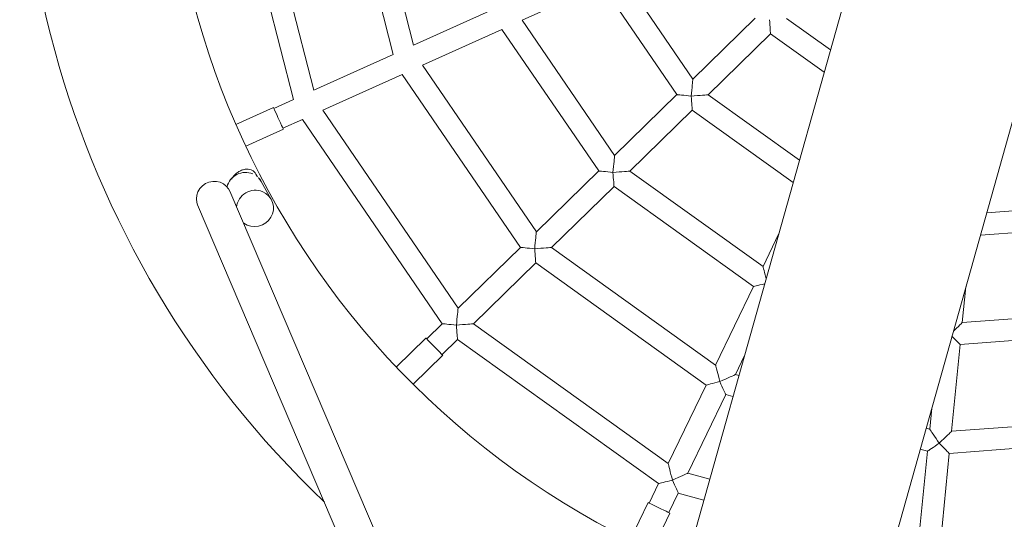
# Model space of a CAD drawing. Extents: x 5459245 to 5462690, y 5971016 to 5972523.
# Tile 15 of 136: x 5462444.524 to 5462444.974, y 5972180.279 to 5972180.507. Entities that reach past the tile are written whole.
import ezdxf

# ---------------------------------------------------------------- set-up
doc = ezdxf.new("R2010")
doc.units = 0
doc.layers.add('A_MAŁA ARCHITEKTURA', color=195, linetype='CONTINUOUS', lineweight=9)

# ---------------------------------------------------------------- blocks, each defined once
blk = doc.blocks.new('bocianie gniazdo 3023')
at = {"layer": 'A_MAŁA ARCHITEKTURA'}
for p, q in [((5462440.608568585, 5972208.475935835), (5462439.368968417, 5972207.076073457)), ((5462439.435166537, 5972207.016732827), (5462440.674766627, 5972208.416595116)), ((5462439.689618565, 5972207.87059722), (5462439.667008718, 5972207.75971801)), ((5462439.677159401, 5972207.759447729), (5462439.699064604, 5972207.866871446)), ((5462439.736131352, 5972207.852251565), (5462439.716991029, 5972207.758387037)), ((5462439.727141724, 5972207.758116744), (5462439.74557737, 5972207.848525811)), ((5462439.657147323, 5972207.760480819), (5462439.6382612, 5972207.760983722)), ((5462439.667008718, 5972207.75971801), (5462439.657134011, 5972207.759981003)), ((5462439.716991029, 5972207.758387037), (5462439.677159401, 5972207.759447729)), ((5462439.766973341, 5972207.757056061), (5462439.727141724, 5972207.758116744)), ((5462439.637968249, 5972207.749987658), (5462439.656854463, 5972207.749484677)), ((5462439.656867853, 5972207.749984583), (5462439.66674072, 5972207.749721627)), ((5462439.66674072, 5972207.749721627), (5462439.683417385, 5972207.637796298)), ((5462439.676891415, 5972207.749451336), (5462439.716723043, 5972207.748390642)), ((5462439.693048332, 5972207.641014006), (5462439.676891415, 5972207.749451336)), ((5462439.716723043, 5972207.748390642), (5462439.730840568, 5972207.653640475)), ((5462439.726873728, 5972207.74812036), (5462439.766705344, 5972207.747059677)), ((5462439.740471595, 5972207.656858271), (5462439.726873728, 5972207.74812036)), ((5462439.766705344, 5972207.747059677), (5462439.778263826, 5972207.669484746)), ((5462439.776855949, 5972207.746789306), (5462439.816677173, 5972207.74572891)), ((5462439.787894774, 5972207.672702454), (5462439.776855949, 5972207.746789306)), ((5462439.816677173, 5972207.74572891), (5462439.8256771, 5972207.685325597)), ((5462439.835308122, 5972207.6885434), (5462439.826827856, 5972207.745458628)), ((5462439.606508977, 5972207.735453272), (5462439.586560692, 5972207.321797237)), ((5462439.603501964, 5972207.340928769), (5462439.622490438, 5972207.734682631)), ((5462439.636690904, 5972207.735119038), (5462439.636630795, 5972207.736148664)), ((5462439.637896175, 5972207.723052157), (5462439.637352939, 5972207.732359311)), ((5462439.873100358, 5972207.701169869), (5462439.835308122, 5972207.6885434)), ((5462439.897693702, 5972207.673155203), (5462439.88589844, 5972207.694902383)), ((5462439.838475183, 5972207.679058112), (5462439.876267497, 5972207.691684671)), ((5462439.876267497, 5972207.691684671), (5462439.890638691, 5972207.665188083)), ((5462439.8256771, 5972207.685325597), (5462439.787894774, 5972207.672702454)), ((5462439.791061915, 5972207.663217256), (5462439.828844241, 5972207.6758404)), ((5462439.828844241, 5972207.6758404), (5462439.855899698, 5972207.625957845)), ((5462439.862954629, 5972207.633924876), (5462439.838475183, 5972207.679058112)), ((5462439.778263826, 5972207.669484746), (5462439.740471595, 5972207.656858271)), ((5462439.826774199, 5972207.597373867), (5462439.791061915, 5972207.663217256)), ((5462439.743638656, 5972207.647372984), (5462439.781430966, 5972207.659999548)), ((5462439.781430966, 5972207.659999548), (5462439.818824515, 5972207.591056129)), ((5462439.730840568, 5972207.653640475), (5462439.693048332, 5972207.641014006)), ((5462439.787629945, 5972207.566265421), (5462439.743638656, 5972207.647372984)), ((5462439.696215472, 5972207.631528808), (5462439.734007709, 5972207.644155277)), ((5462439.734007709, 5972207.644155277), (5462439.779680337, 5972207.559947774)), ((5462439.683417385, 5972207.637796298), (5462439.674048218, 5972207.634666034)), ((5462439.673889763, 5972207.635140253), (5462439.655970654, 5972207.629153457)), ((5462439.748485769, 5972207.535157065), (5462439.696215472, 5972207.631528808)), ((5462439.677217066, 5972207.625181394), (5462439.686584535, 5972207.62831109)), ((5462439.686584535, 5972207.62831109), (5462439.740536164, 5972207.528839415)), ((5462439.659456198, 5972207.61872025), (5462439.677375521, 5972207.624707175)), ((5462439.839647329, 5972207.607604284), (5462439.826774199, 5972207.597373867)), ((5462439.818824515, 5972207.591056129), (5462439.787629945, 5972207.566265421)), ((5462439.977264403, 5972207.556153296), (5462439.929510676, 5972207.574988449)), ((5462439.793850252, 5972207.558435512), (5462439.801469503, 5972207.56449062)), ((5462439.922455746, 5972207.567021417), (5462439.975235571, 5972207.546203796)), ((5462439.779680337, 5972207.559947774), (5462439.748485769, 5972207.535157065)), ((5462439.795115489, 5972207.557315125), (5462439.793850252, 5972207.558435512)), ((5462439.754705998, 5972207.527327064), (5462439.785900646, 5972207.552117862)), ((5462439.785900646, 5972207.552117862), (5462439.788485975, 5972207.549828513)), ((5462439.897595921, 5972207.534655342), (5462439.906164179, 5972207.548623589)), ((5462439.967276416, 5972207.507171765), (5462439.897595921, 5972207.534655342)), ((5462439.740536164, 5972207.528839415), (5462439.732802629, 5972207.522693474)), ((5462439.762471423, 5972207.520450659), (5462439.754705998, 5972207.527327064)), ((5462439.732491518, 5972207.523084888), (5462439.717700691, 5972207.511330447)), ((5462439.871452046, 5972207.492034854), (5462439.8922865, 5972207.525999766)), ((5462439.8922865, 5972207.525999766), (5462439.965247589, 5972207.497222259)), ((5462439.739024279, 5972207.514864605), (5462439.746756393, 5972207.521009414)), ((5462439.746756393, 5972207.521009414), (5462439.75584191, 5972207.512964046)), ((5462439.724544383, 5972207.502718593), (5462439.73933539, 5972207.514473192)), ((5462439.867986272, 5972207.505509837), (5462439.862928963, 5972207.497265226)), ((5462439.862928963, 5972207.497265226), (5462439.861671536, 5972207.498378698)), ((5462439.957286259, 5972207.458179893), (5462439.871452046, 5972207.492034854)), ((5462439.857619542, 5972207.488609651), (5462439.836785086, 5972207.454644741)), ((5462439.855042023, 5972207.490892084), (5462439.857619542, 5972207.488609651)), ((5462439.845308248, 5972207.449414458), (5462439.866142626, 5972207.483379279)), ((5462439.866142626, 5972207.483379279), (5462439.955257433, 5972207.448230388))]:
    blk.add_line(p, q, dxfattribs=at)
at = {"layer": 'A_MAŁA ARCHITEKTURA', "flags": 128}
for points in [[(5462439.657050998, 5972207.756863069), (5462439.657013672, 5972207.755461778), (5462439.656975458, 5972207.754027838), (5462439.656939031, 5972207.752659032), (5462439.656906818, 5972207.75144859), (5462439.65688101, 5972207.750478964), (5462439.656863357, 5972207.749816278), (5462439.656855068, 5972207.749505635), (5462439.656854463, 5972207.749484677)], [(5462439.657147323, 5972207.760480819), (5462439.657145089, 5972207.760397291), (5462439.657133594, 5972207.759965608), (5462439.657113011, 5972207.759194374), (5462439.657084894, 5972207.758136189), (5462439.657050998, 5972207.756863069)], [(5462439.622490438, 5972207.734682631), (5462439.622442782, 5972207.73591778), (5462439.622054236, 5972207.737511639), (5462439.621312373, 5972207.738991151), (5462439.620251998, 5972207.740287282), (5462439.618922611, 5972207.74133932), (5462439.617386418, 5972207.742098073), (5462439.615715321, 5972207.742528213), (5462439.613987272, 5972207.742609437), (5462439.61228323, 5972207.742338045), (5462439.610682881, 5972207.74172675), (5462439.609260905, 5972207.740804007), (5462439.608083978, 5972207.739613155), (5462439.607207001, 5972207.738209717), (5462439.606671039, 5972207.736659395), (5462439.606508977, 5972207.735453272)], [(5462439.635903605, 5972207.727911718), (5462439.636901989, 5972207.726485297), (5462439.6375729, 5972207.724887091), (5462439.637887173, 5972207.723187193), (5462439.637830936, 5972207.72145967), (5462439.637406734, 5972207.719780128), (5462439.636633, 5972207.718221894), (5462439.635543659, 5972207.716853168), (5462439.6341862, 5972207.71573365), (5462439.632620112, 5972207.714912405), (5462439.630913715, 5972207.714425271), (5462439.629141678, 5972207.714293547), (5462439.627381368, 5972207.714522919), (5462439.625709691, 5972207.715103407), (5462439.624199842, 5972207.716009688), (5462439.622917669, 5972207.717202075), (5462439.621919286, 5972207.718628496), (5462439.621733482, 5972207.718985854)], [(5462439.876267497, 5972207.691684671), (5462439.876277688, 5972207.691710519), (5462439.876358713, 5972207.691915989), (5462439.876518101, 5972207.692320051), (5462439.876750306, 5972207.692908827), (5462439.877047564, 5972207.693662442), (5462439.877399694, 5972207.694555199), (5462439.877794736, 5972207.695556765), (5462439.878219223, 5972207.696633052), (5462439.878658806, 5972207.697747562)], [(5462439.831240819, 5972207.681912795), (5462439.830218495, 5972207.682539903), (5462439.829230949, 5972207.683145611), (5462439.828311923, 5972207.683709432), (5462439.827492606, 5972207.684212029), (5462439.826800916, 5972207.684636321), (5462439.826260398, 5972207.684967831), (5462439.825889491, 5972207.685195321), (5462439.825700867, 5972207.685311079), (5462439.8256771, 5972207.685325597)], [(5462439.835308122, 5972207.6885434), (5462439.835246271, 5972207.688442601), (5462439.835062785, 5972207.688143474), (5462439.834763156, 5972207.687655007), (5462439.834356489, 5972207.686992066), (5462439.833855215, 5972207.68617485), (5462439.833274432, 5972207.68522805), (5462439.832631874, 5972207.684180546), (5462439.831947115, 5972207.683064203), (5462439.831240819, 5972207.681912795)], [(5462439.828844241, 5972207.6758404), (5462439.82885443, 5972207.675866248), (5462439.828935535, 5972207.676071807), (5462439.829094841, 5972207.676475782), (5462439.829327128, 5972207.677064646), (5462439.829624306, 5972207.677818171), (5462439.829976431, 5972207.678710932), (5462439.830371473, 5972207.679712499), (5462439.830796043, 5972207.680788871), (5462439.831235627, 5972207.681903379)], [(5462439.831246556, 5972207.681909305), (5462439.832575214, 5972207.681385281), (5462439.833858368, 5972207.680879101), (5462439.835052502, 5972207.680408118), (5462439.836116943, 5972207.679988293), (5462439.837015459, 5972207.679633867), (5462439.837717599, 5972207.679357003), (5462439.838199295, 5972207.67916691), (5462439.838444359, 5972207.679070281), (5462439.838475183, 5972207.679058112)], [(5462439.787894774, 5972207.672702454), (5462439.787833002, 5972207.672601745), (5462439.787649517, 5972207.672302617), (5462439.787349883, 5972207.671814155), (5462439.786943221, 5972207.671151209), (5462439.786441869, 5972207.670333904), (5462439.78586116, 5972207.669387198), (5462439.785218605, 5972207.668339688), (5462439.784533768, 5972207.667223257), (5462439.783827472, 5972207.666071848)], [(5462439.783827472, 5972207.666071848), (5462439.782805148, 5972207.666698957), (5462439.781817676, 5972207.667304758), (5462439.780898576, 5972207.667868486), (5462439.780079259, 5972207.668371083), (5462439.779387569, 5972207.668795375), (5462439.778847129, 5972207.669126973), (5462439.778476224, 5972207.669354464), (5462439.77828752, 5972207.669470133), (5462439.778263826, 5972207.669484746)], [(5462439.781430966, 5972207.659999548), (5462439.781441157, 5972207.660025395), (5462439.781522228, 5972207.660230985), (5462439.781681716, 5972207.660635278), (5462439.781914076, 5972207.661224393), (5462439.782211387, 5972207.66197828), (5462439.782563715, 5972207.662871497), (5462439.782958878, 5972207.663873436), (5462439.783383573, 5972207.664950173), (5462439.783823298, 5972207.666065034)], [(5462439.783830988, 5972207.666069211), (5462439.785159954, 5972207.665545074), (5462439.786443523, 5972207.665038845), (5462439.787638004, 5972207.664567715), (5462439.788702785, 5972207.664147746), (5462439.78960162, 5972207.663793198), (5462439.790303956, 5972207.66351616), (5462439.790785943, 5972207.663326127), (5462439.79103108, 5972207.663229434), (5462439.791061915, 5972207.663217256)], [(5462439.736404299, 5972207.650227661), (5462439.735381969, 5972207.650854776), (5462439.734394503, 5972207.651460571), (5462439.733475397, 5972207.652024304), (5462439.732656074, 5972207.652526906), (5462439.731964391, 5972207.652951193), (5462439.731423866, 5972207.653282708), (5462439.731052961, 5972207.653510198), (5462439.730864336, 5972207.653625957), (5462439.730840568, 5972207.653640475)], [(5462439.740471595, 5972207.656858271), (5462439.740409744, 5972207.656757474), (5462439.740226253, 5972207.656458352), (5462439.739926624, 5972207.655969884), (5462439.739519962, 5972207.655306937), (5462439.739018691, 5972207.654489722), (5462439.738437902, 5972207.653542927), (5462439.737795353, 5972207.652495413), (5462439.737110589, 5972207.651379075), (5462439.736404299, 5972207.650227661)], [(5462439.734007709, 5972207.644155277), (5462439.734017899, 5972207.644181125), (5462439.734099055, 5972207.644386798), (5462439.734258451, 5972207.644791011), (5462439.734490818, 5972207.645380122), (5462439.734788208, 5972207.646134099), (5462439.735140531, 5972207.64702732), (5462439.735535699, 5972207.648029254), (5462439.735960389, 5972207.649105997), (5462439.736400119, 5972207.650220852)], [(5462439.736407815, 5972207.650225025), (5462439.737736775, 5972207.649700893), (5462439.739020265, 5972207.649194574), (5462439.740214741, 5972207.64872345), (5462439.741279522, 5972207.648303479), (5462439.742178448, 5972207.647949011), (5462439.742880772, 5972207.647671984), (5462439.743362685, 5972207.647481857), (5462439.743607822, 5972207.647385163), (5462439.743638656, 5972207.647372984)], [(5462439.693048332, 5972207.641014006), (5462439.69298656, 5972207.640913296), (5462439.69280308, 5972207.640614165), (5462439.69250344, 5972207.640125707), (5462439.692096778, 5972207.63946276), (5462439.691595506, 5972207.638645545), (5462439.691014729, 5972207.63769874), (5462439.690372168, 5972207.636651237), (5462439.689687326, 5972207.635534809), (5462439.688981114, 5972207.634383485)], [(5462439.688981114, 5972207.634383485), (5462439.687958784, 5972207.635010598), (5462439.686971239, 5972207.635616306), (5462439.686052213, 5972207.636180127), (5462439.685232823, 5972207.63668263), (5462439.684541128, 5972207.637106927), (5462439.684000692, 5972207.637438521), (5462439.683629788, 5972207.637666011), (5462439.683441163, 5972207.63778177), (5462439.683417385, 5972207.637796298)], [(5462439.673889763, 5972207.635140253), (5462439.673916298, 5972207.635061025), (5462439.674053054, 5972207.634651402), (5462439.674297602, 5972207.633919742), (5462439.674632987, 5972207.632915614), (5462439.675036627, 5972207.631707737)], [(5462439.675036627, 5972207.631707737), (5462439.675480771, 5972207.63037817), (5462439.675935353, 5972207.629017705), (5462439.676369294, 5972207.627718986), (5462439.67675301, 5972207.626570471), (5462439.677060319, 5972207.625650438), (5462439.677270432, 5972207.625021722), (5462439.677368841, 5972207.624726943), (5462439.677375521, 5972207.624707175)], [(5462439.686584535, 5972207.62831109), (5462439.686594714, 5972207.628336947), (5462439.686675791, 5972207.628542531), (5462439.686835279, 5972207.628946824), (5462439.687067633, 5972207.629535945), (5462439.687365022, 5972207.630289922), (5462439.687717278, 5972207.631183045), (5462439.688112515, 5972207.632185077), (5462439.688537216, 5972207.633261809), (5462439.688976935, 5972207.634376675)], [(5462439.688984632, 5972207.634380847), (5462439.690313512, 5972207.633856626), (5462439.69159708, 5972207.633350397), (5462439.692791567, 5972207.632879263), (5462439.693856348, 5972207.632459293), (5462439.694755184, 5972207.632104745), (5462439.695457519, 5972207.631827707), (5462439.695939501, 5972207.631637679), (5462439.696184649, 5972207.631540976), (5462439.696215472, 5972207.631528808)], [(5462439.826774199, 5972207.597373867), (5462439.826750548, 5972207.597258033), (5462439.826680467, 5972207.596914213), (5462439.826565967, 5972207.596352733), (5462439.826410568, 5972207.595590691), (5462439.826219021, 5972207.594651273), (5462439.825997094, 5972207.593562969), (5462439.825751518, 5972207.592358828), (5462439.825633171, 5972207.591778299)], [(5462439.824050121, 5972207.589990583), (5462439.824044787, 5972207.589991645), (5462439.822909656, 5972207.590223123), (5462439.821853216, 5972207.590438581), (5462439.820911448, 5972207.590630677), (5462439.820116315, 5972207.59079276), (5462439.819495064, 5972207.590919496), (5462439.819068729, 5972207.591006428), (5462439.818851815, 5972207.591050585), (5462439.818824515, 5972207.591056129)], [(5462439.787629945, 5972207.566265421), (5462439.787606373, 5972207.566149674), (5462439.78753621, 5972207.565805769), (5462439.787421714, 5972207.565244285), (5462439.787266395, 5972207.564482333), (5462439.787074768, 5972207.563542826), (5462439.786852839, 5972207.562454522), (5462439.786607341, 5972207.561250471), (5462439.786345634, 5972207.559967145), (5462439.786075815, 5972207.558643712)], [(5462439.786075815, 5972207.558643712), (5462439.784900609, 5972207.558883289), (5462439.783765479, 5972207.559114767), (5462439.782709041, 5972207.559330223), (5462439.781767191, 5972207.559522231), (5462439.780972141, 5972207.559684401), (5462439.780350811, 5972207.559811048), (5462439.779924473, 5972207.559897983), (5462439.779707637, 5972207.559942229), (5462439.779680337, 5972207.559947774)], [(5462439.785900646, 5972207.552117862), (5462439.785901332, 5972207.552145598), (5462439.785907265, 5972207.55236661), (5462439.785918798, 5972207.552800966), (5462439.78593569, 5972207.553434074), (5462439.785957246, 5972207.554244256), (5462439.785982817, 5972207.555204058), (5462439.786011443, 5972207.556280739), (5462439.786042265, 5972207.557437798), (5462439.786074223, 5972207.558635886)], [(5462439.786079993, 5972207.5586424), (5462439.787508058, 5972207.558604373), (5462439.788887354, 5972207.558567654), (5462439.790170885, 5972207.558533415), (5462439.791315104, 5972207.558502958), (5462439.792280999, 5972207.55847723), (5462439.793035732, 5972207.558457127), (5462439.793553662, 5972207.558443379), (5462439.793817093, 5972207.558436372), (5462439.793850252, 5972207.558435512)], [(5462439.748485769, 5972207.535157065), (5462439.748462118, 5972207.53504123), (5462439.748392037, 5972207.53469741), (5462439.748277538, 5972207.534135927), (5462439.748122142, 5972207.533373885), (5462439.747930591, 5972207.532434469), (5462439.747708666, 5972207.531346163), (5462439.747463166, 5972207.530142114), (5462439.747201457, 5972207.528858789), (5462439.746931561, 5972207.527535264)], [(5462439.892198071, 5972207.532851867), (5462439.892887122, 5972207.533082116), (5462439.894104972, 5972207.533488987), (5462439.895190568, 5972207.533851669), (5462439.896107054, 5972207.5341579), (5462439.896823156, 5972207.534397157), (5462439.897314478, 5972207.534561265), (5462439.897564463, 5972207.534644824), (5462439.897595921, 5972207.534655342)], [(5462439.746931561, 5972207.527535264), (5462439.745756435, 5972207.527774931), (5462439.744621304, 5972207.528006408), (5462439.743564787, 5972207.528221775), (5462439.742623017, 5972207.528413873), (5462439.741827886, 5972207.528575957), (5462439.741206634, 5972207.528702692), (5462439.740780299, 5972207.528789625), (5462439.740563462, 5972207.528833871), (5462439.740536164, 5972207.528839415)], [(5462439.746756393, 5972207.521009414), (5462439.746757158, 5972207.52103724), (5462439.746763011, 5972207.521258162), (5462439.746774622, 5972207.521692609), (5462439.746791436, 5972207.522325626), (5462439.746813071, 5972207.523135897), (5462439.746838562, 5972207.524095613), (5462439.746867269, 5972207.52517238), (5462439.746898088, 5972207.526329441), (5462439.746929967, 5972207.52752744)], [(5462439.746935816, 5972207.527534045), (5462439.748363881, 5972207.527496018), (5462439.749743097, 5972207.52745921), (5462439.751026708, 5972207.52742506), (5462439.752170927, 5972207.527394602), (5462439.753136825, 5972207.527368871), (5462439.753891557, 5972207.52734877), (5462439.754409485, 5972207.527335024), (5462439.754672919, 5972207.527328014), (5462439.754705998, 5972207.527327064)], [(5462439.8922865, 5972207.525999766), (5462439.89227764, 5972207.526026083), (5462439.892207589, 5972207.52623572), (5462439.892069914, 5972207.52664791), (5462439.891869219, 5972207.527248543), (5462439.891612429, 5972207.528017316), (5462439.891308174, 5972207.528927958), (5462439.890966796, 5972207.529949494), (5462439.890600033, 5972207.531047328), (5462439.890600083, 5972207.531047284)], [(5462439.732491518, 5972207.523084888), (5462439.732543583, 5972207.523019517), (5462439.732812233, 5972207.522681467), (5462439.73329221, 5972207.522077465), (5462439.733950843, 5972207.521248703), (5462439.73474324, 5972207.520251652)], [(5462439.73474324, 5972207.520251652), (5462439.735615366, 5972207.519154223), (5462439.736507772, 5972207.518031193), (5462439.737359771, 5972207.516959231), (5462439.738113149, 5972207.516011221), (5462439.738716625, 5972207.515251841), (5462439.739129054, 5972207.514732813), (5462439.739322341, 5972207.514489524), (5462439.73933539, 5972207.514473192)], [(5462439.862928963, 5972207.497265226), (5462439.862946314, 5972207.497148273), (5462439.862998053, 5972207.496801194), (5462439.863082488, 5972207.496234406), (5462439.86319714, 5972207.495465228), (5462439.863338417, 5972207.494516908), (5462439.863502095, 5972207.493418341), (5462439.863683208, 5972207.492202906), (5462439.863876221, 5972207.490907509), (5462439.864075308, 5972207.489571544)], [(5462439.864079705, 5972207.48957179), (5462439.865434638, 5972207.490024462), (5462439.866743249, 5972207.490461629), (5462439.867961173, 5972207.490868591), (5462439.869046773, 5972207.491231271), (5462439.869963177, 5972207.491537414), (5462439.870679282, 5972207.491776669), (5462439.87117068, 5972207.491940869), (5462439.871420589, 5972207.492024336), (5462439.871452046, 5972207.492034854)], [(5462439.864075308, 5972207.489571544), (5462439.862889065, 5972207.489394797), (5462439.86174318, 5972207.48922403), (5462439.860676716, 5972207.489065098), (5462439.859726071, 5972207.488923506), (5462439.858923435, 5972207.488803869), (5462439.85829633, 5972207.488710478), (5462439.857865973, 5972207.488646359), (5462439.857647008, 5972207.488613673), (5462439.857619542, 5972207.488609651)], [(5462439.866142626, 5972207.483379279), (5462439.866133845, 5972207.483405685), (5462439.866063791, 5972207.483615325), (5462439.865926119, 5972207.484027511), (5462439.865725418, 5972207.48462815), (5462439.865468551, 5972207.48539683), (5462439.865164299, 5972207.486307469), (5462439.864822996, 5972207.487329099), (5462439.864456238, 5972207.488426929), (5462439.864076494, 5972207.489563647)]]:
    blk.add_lwpolyline(points, dxfattribs=at)
at = {"layer": 'A_MAŁA ARCHITEKTURA'}
for centre, radius, start, end in [((5462440.020939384, 5972207.745286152), 0.4500000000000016, 76.46644770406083, 200.4827618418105), ((5462440.020939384, 5972207.745286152), 0.3830000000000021, 55.1392396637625, 221.8099698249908), ((5462440.020939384, 5972207.745286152), 0.3830000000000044, 235.1392396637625, 41.80996982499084), ((5462439.628886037, 5972207.731498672), 0.008639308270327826, 41.46123136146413, 140.4748176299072), ((5462439.629260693, 5972207.731879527), 0.008106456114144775, 3.393063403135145, 41.19722860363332), ((5462439.62943226, 5972207.7222149), 0.008621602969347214, 41.35793983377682, 148.153109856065)]:
    blk.add_arc(centre, radius, start, end, dxfattribs=at)
blk.add_open_spline([(5462439.625617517, 5972207.73931312), (5462439.625850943, 5972207.739465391), (5462439.626631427, 5972207.739974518), (5462439.628015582, 5972207.740503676), (5462439.629772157, 5972207.740919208), (5462439.631529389, 5972207.740982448), (5462439.63312127, 5972207.740702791), (5462439.63445974, 5972207.740126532), (5462439.635490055, 5972207.739301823), (5462439.636161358, 5972207.738312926), (5462439.636490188, 5972207.737265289), (5462439.636610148, 5972207.736581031), (5462439.636619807, 5972207.736230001), (5462439.636622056, 5972207.736148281)], degree=3, knots=[0, 0, 0, 0, 0.04664140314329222, 0.1559498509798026, 0.268317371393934, 0.4012782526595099, 0.5378068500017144, 0.6601980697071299, 0.7852702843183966, 0.8944410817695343, 0.9498687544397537, 0.9883295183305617, 1, 1, 1, 1], dxfattribs=at)

msp = doc.modelspace()

# ---------------------------------------------------------------- block references
at = {"layer": 'A_MAŁA ARCHITEKTURA', "color": 6, "rotation": 25.84439943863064}
msp.add_blockref('bocianie gniazdo 3023', (3149807.869320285, -1783928.332241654), dxfattribs=at)

doc.saveas('drawing.dxf')
